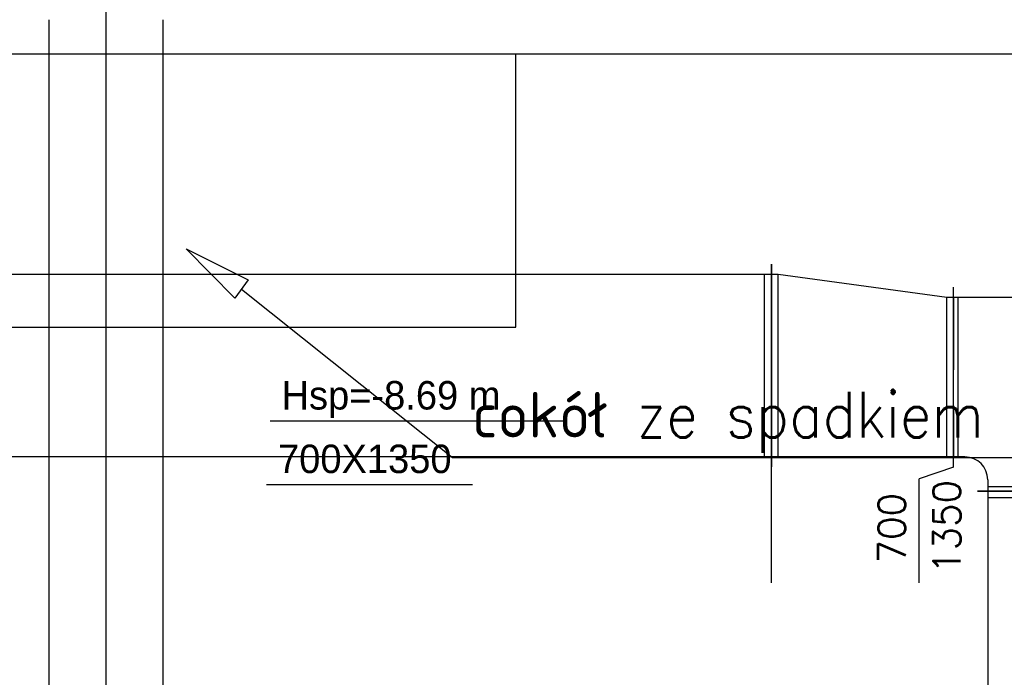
# Model space of a CAD drawing. Header units: centimetres. Extents: x -156440 to 298236, y -263599 to 81430.
# Tile 133 of 170: x 151646 to 155969, y -100569 to -97682. Entities that reach past the tile are written whole.
import ezdxf

# ---------------------------------------------------------------- set-up
doc = ezdxf.new("R2010")
doc.units = ezdxf.units.CM
doc.header["$LTSCALE"] = 50
doc.header["$PDMODE"] = 35
doc.header["$PDSIZE"] = 0.1
for name, pattern in [('01-101 Went PP Poziom -2$0$Przekrój 3a-3a$0$HIDDEN', [9.525, 6.35, -3.175]), ('Kondygnacja -2$0$HIDDEN2', [4.7625, 3.175, -1.5875]), ('Osie rzutów$0$DASHDOT2', [12.7, 6.35, -3.175, 0, -3.175])]:
    doc.linetypes.add(name, pattern=pattern)
doc.layers.get('0').update_dxf_attribs({"color": 8})
doc.layers.get('DEFPOINTS').update_dxf_attribs({"color": 8})
for name, color, linetype in [('01-101 Went PP Poziom -2$0$L_Nawiew', 3, 'Continuous'), ('01-101 Went PP Poziom -2$0$L_wymiary', 2, 'Continuous'), ('bgde-tekst', 7, 'Continuous'), ('Kondygnacja -2$0$ARCH_FUNDAMENTY_IST', 8, 'Continuous'), ('Kondygnacja -2$0$ARCH_INFO_OPISY_IST', 8, 'Continuous'), ('Kondygnacja -2$0$ARCH_KONSTR_POWYŻEJ RZUTU_IST', 8, 'Kondygnacja -2$0$HIDDEN2'), ('Kondygnacja -2$0$ARCH_WIDOK_IST', 8, 'Continuous'), ('Osie rzutów$0$ARCH_INFO_OSIE_IST', 8, 'Osie rzutów$0$DASHDOT2')]:
    doc.layers.add(name, color=color, linetype=linetype)
doc.layers.add('Kondygnacja -2$0$_SP KORYTA', color=8, linetype='Continuous', lineweight=25)
doc.layers.add('Kondygnacja -2$0$ARCH_INFO_WYMIARY', color=8, linetype='Continuous', lineweight=9)
doc.styles.add('01-101 Went PP Poziom -2$0$FDBES', font='simplex.shx')
doc.styles.add('Kondygnacja -2$0$Romans', font='Romans.shx', dxfattribs={"width": 0.7})
doc.styles.add('Kondygnacja -2$0$ROMANS-50-CM', font='romans.shx', dxfattribs={"width": 0.8, "height": 10})
doc.dimstyles.new('Kondygnacja -2$0$Wymiary 1-100', dxfattribs={"dimtxt": 12, "dimasz": 10, "dimexe": 5, "dimexo": 0, "dimgap": 4, "dimtad": 1, "dimrnd": 0.5, "dimzin": 12, "dimdsep": 46, "dimtxsty": 'Kondygnacja -2$0$Romans', "dimblk": 'Kondygnacja -2$0$_Oblique', "dimcen": 10, "dimdle": 10, "dimclrt": 55, "dimazin": 0, "dimtfac": 1, "dimtmove": 1, "dimatfit": 3, "dimfxl": 0, "dimtolj": 1, "dimtzin": 0, "dimarcsym": 0})

# ---------------------------------------------------------------- blocks, each defined once
blk = doc.blocks.new('Osie rzutów')
at = {"layer": 'Osie rzutów$0$ARCH_INFO_OSIE_IST', "ltscale": 10}
blk.add_line((7460, 12510), (7460, 4623.26), dxfattribs=at)
blk = doc.blocks.new('Kondygnacja -2$0$_Oblique')
at = {"color": 0, "linetype": 'ByBlock', "lineweight": -2}
blk.add_line((-0.5, -0.5), (0.5, 0.5), dxfattribs=at)
blk = doc.blocks.new('*D257')
at = {"layer": 'DEFPOINTS', "color": 0}
for p in [(153784.2, 8869), (153784.2, -130294.6), (150079.2, -130541.8)]:
    blk.add_point(p, dxfattribs=at)
at = {"layer": 'Kondygnacja -2$0$ARCH_INFO_WYMIARY', "color": 0, "lineweight": -2}
for p, q in [((150079.2, -130302.6), (150079.2, -130289.6)), ((153784.2, -130286.6), (153784.2, -130299.6)), ((150069.2, -130294.6), (153794.2, -130294.6))]:
    blk.add_line(p, q, dxfattribs=at)
at = {"layer": 'Kondygnacja -2$0$ARCH_INFO_WYMIARY', "color": 0, "lineweight": -2, "xscale": 10, "yscale": 10, "zscale": 10, "rotation": 180}
blk.add_blockref('Kondygnacja -2$0$_Oblique', (150079.2, -130294.6), dxfattribs=at)
at = {"layer": 'Kondygnacja -2$0$ARCH_INFO_WYMIARY', "color": 0, "lineweight": -2, "xscale": 10, "yscale": 10, "zscale": 10}
blk.add_blockref('Kondygnacja -2$0$_Oblique', (153784.2, -130294.6), dxfattribs=at)
at = {"layer": 'Kondygnacja -2$0$ARCH_INFO_WYMIARY', "color": 55, "insert": (151931.7, -130284.6), "char_height": 12, "attachment_point": 5, "style": 'Kondygnacja -2$0$Romans'}
blk.add_mtext('\\A1;3705', dxfattribs=at)
blk = doc.blocks.new('Kondygnacja -2$0$konstukcja stropu -2')
at = {"layer": 'Kondygnacja -2$0$ARCH_KONSTR_POWYŻEJ RZUTU_IST', "ltscale": 10}
for p, q in [((7435, 12155), (7435, 11625)), ((7485, 12155), (7485, 11625))]:
    blk.add_line(p, q, dxfattribs=at)
blk = doc.blocks.new('*U550')
at = {"color": 0, "linetype": 'ByBlock', "lineweight": -2}
for p, q in [((-315, 415), (385, 415)), ((385, 415), (435, 415)), ((-415, -385), (-415, 315)), ((385, -285), (435, -285)), ((-415, -385), (-415, -435)), ((285, -385), (285, -435))]:
    blk.add_line(p, q, dxfattribs=at)
at = {"linetype": 'Continuous', "lineweight": -3}
for p, q in [((415, -285), (415, 415)), ((285, -415), (-415, -415))]:
    blk.add_line(p, q, dxfattribs=at)
at = {"linetype": 'Continuous', "lineweight": -2}
for p, q in [((-415, -435), (-460, -435)), ((285, -435), (-415, -435)), ((330, -435), (285, -435))]:
    blk.add_line(p, q, dxfattribs=at)
at = {"color": 0, "linetype": 'ByBlock', "lineweight": -2, "extrusion": (-8.88178e-16, -2.22045e-16, -1)}
for centre in [(-315, 315), (-315, 315), (385, -385), (385, -385)]:
    blk.add_ellipse(centre, major_axis=(0, 100), ratio=1, start_param=-1.570796, end_param=0, dxfattribs=at)
at = {"layer": '01-101 Went PP Poziom -2$0$L_Nawiew', "linetype": '01-101 Went PP Poziom -2$0$Przekrój 3a-3a$0$HIDDEN', "lineweight": -3}
blk.add_line((435, 415), (435, -285), dxfattribs=at)
blk = doc.blocks.new('*U549')
at = {"linetype": 'Continuous', "lineweight": -2}
for p, q in [((400, 496), (400, 451)), ((400, 451), (400, -349)), ((-400, 350), (-400, 395)), ((-400, -350), (-400, 350)), ((-400, -395), (-400, -350)), ((400, -349), (400, -394))]:
    blk.add_line(p, q, dxfattribs=at)
at = {"color": 0, "linetype": 'ByBlock', "lineweight": -2}
for p, q in [((-370, 350), (370, 451)), ((370, 451), (400, 451)), ((-400, 350), (-370, 350)), ((-400, -350), (-370, -350)), ((-370, -350), (370, -349)), ((370, -349), (400, -349))]:
    blk.add_line(p, q, dxfattribs=at)
at = {"linetype": 'Continuous', "lineweight": -3}
for p, q in [((370, -349), (370, 451)), ((-370, -350), (-370, 350))]:
    blk.add_line(p, q, dxfattribs=at)
blk = doc.blocks.new('*U363')
at = {"linetype": 'Continuous', "lineweight": -2}
for p, q in [((-6862.5, 400), (-6862.5, 445)), ((-6862.5, -400), (-6862.5, 400)), ((-6862.5, -445), (-6862.5, -400))]:
    blk.add_line(p, q, dxfattribs=at)
at = {"color": 0, "linetype": 'ByBlock', "lineweight": -2}
for p, q in [((-6862.5, 400), (6842.5, 400)), ((-6862.5, -400), (6842.5, -400))]:
    blk.add_line(p, q, dxfattribs=at)
at = {"linetype": 'Continuous', "lineweight": -3}
blk.add_line((-6832.5, -400), (-6832.5, 400), dxfattribs=at)
blk = doc.blocks.new('*U558')
at = {"linetype": 'Continuous', "lineweight": -2}
for p, q in [((-800, 395), (-800, 350)), ((800, 350), (800, 395)), ((-800, 350), (-800, -350)), ((800, -350), (800, 350)), ((-800, -350), (-800, -395)), ((800, -395), (800, -350))]:
    blk.add_line(p, q, dxfattribs=at)
at = {"color": 0, "linetype": 'ByBlock', "lineweight": -2}
for p, q in [((800, 350), (-800, 350)), ((-800, -350), (800, -350))]:
    blk.add_line(p, q, dxfattribs=at)
at = {"linetype": 'Continuous', "lineweight": -3}
for p, q in [((-770, 350), (-770, -350)), ((770, 350), (770, -350))]:
    blk.add_line(p, q, dxfattribs=at)
blk = doc.blocks.new('*a642')
at = {"layer": 'bgde-tekst'}
blk.add_line((0, 0), (1300, 0), dxfattribs=at)
blk = doc.blocks.new('*a733')
at = {"layer": 'bgde-tekst'}
blk.add_line((0, 0), (904.2, 0), dxfattribs=at)

msp = doc.modelspace()

# ---------------------------------------------------------------- linework, layer by layer
at = {"layer": '01-101 Went PP Poziom -2$0$L_wymiary'}
for p, q in [((154946.576, -100155.084, -6931.887), (154946.576, -99639.073, -6931.887)), ((155746.576, -99646.577, -7919.887), (155595.186, -99698.276, -6931.887)), ((155595.186, -100155.084, -6931.887), (155595.186, -99698.276, -6931.887))]:
    msp.add_line(p, q, dxfattribs=at)
at = {"layer": 'bgde-tekst'}
for points in [[(152745.666, -99443.405), (152745.666, -99443.405), (152745.666, -99443.405)], [(152730.288, -99722.593), (152730.288, -99722.593), (152730.288, -99722.593)]]:
    msp.add_lwpolyline(points, dxfattribs=at)
at = {"layer": 'Kondygnacja -2$0$ARCH_FUNDAMENTY_IST', "elevation": -3480}
msp.add_lwpolyline([(141474.241, -99031.769), (141824.534, -99031.769), (141824.534, -97831.769), (150224.241, -97831.769), (150224.241, -99031.769), (153824.241, -99031.769), (153824.241, -97831.769), (162224.241, -97831.769), (162224.241, -99031.769), (165824.241, -99031.769), (165824.241, -98231.769)], dxfattribs=at)
at = {"layer": 'Kondygnacja -2$0$ARCH_INFO_OPISY_IST', "elevation": -3480}
msp.add_lwpolyline([(153146.409, -97999.204, 0, 0, 0), (153146.409, -98185.966, 100, 0, 0), (153146.409, -98488.085, 0, 0, 0)], format="xyseb", dxfattribs=at)
at = {"layer": 'Kondygnacja -2$0$ARCH_INFO_OPISY_IST', "ltscale": 0.5, "elevation": -3480}
msp.add_lwpolyline([(152590.95, -98904.979), (152377.654, -98688.174), (152649.736, -98824.082)], close=True, dxfattribs=at)
msp.add_lwpolyline([(152620.343, -98864.531), (153546.514, -99603.632)], dxfattribs=at)
at = {"layer": 'Kondygnacja -2$0$ARCH_INFO_OPISY_IST', "ltscale": 0.5, "extrusion": (0, 1, 0), "elevation": -99603.632}
msp.add_lwpolyline([(-153546.514, -3480), (-156326.594, -3480)], dxfattribs=at)
at = {"layer": 'Kondygnacja -2$0$ARCH_WIDOK_IST'}
msp.add_line((150224.241, -97831.769, -3480), (153824.241, -97831.769, -3480), dxfattribs=at)

# ---------------------------------------------------------------- block references
at = {"layer": '01-101 Went PP Poziom -2$0$L_Nawiew', "linetype": 'Continuous', "extrusion": (-1.22465e-16, -5.04871e-28, -1)}
for name, p in [('*U363', (-148084.076, -99200.577, 7576.816)), ('*U549', (-155346.576, -99251.577, 8019.816))]:
    msp.add_blockref(name, p, dxfattribs=at)
at = {"layer": '01-101 Went PP Poziom -2$0$L_Nawiew', "linetype": 'Continuous', "extrusion": (8.88178e-16, -2.22045e-16, -1)}
msp.add_blockref('*U550', (-156181.576, -99316.577, 8019.887), dxfattribs=at)
at = {"layer": '01-101 Went PP Poziom -2$0$L_Nawiew', "linetype": 'Continuous', "rotation": 270}
msp.add_blockref('*U558', (156246.576, -100551.577, -8019.887), dxfattribs=at)
at = {"layer": 'bgde-tekst'}
for name, p in [('*a642', (152745.666, -99443.405)), ('*a733', (152730.288, -99722.593))]:
    msp.add_blockref(name, p, dxfattribs=at)
at = {"layer": 'Kondygnacja -2$0$_SP KORYTA', "xscale": 10, "yscale": 10, "zscale": 10}
msp.add_blockref('Kondygnacja -2$0$konstukcja stropu -2', (77424.241, -219231.769, -3480), dxfattribs=at)
at = {"layer": 'Osie rzutów$0$ARCH_INFO_OSIE_IST', "xscale": 10, "yscale": 10, "zscale": 10}
msp.add_blockref('Osie rzutów', (77424.241, -219231.769), dxfattribs=at)

# ---------------------------------------------------------------- texts
at = {"layer": '01-101 Went PP Poziom -2$0$L_wymiary', "style": '01-101 Went PP Poziom -2$0$FDBES'}
for s, p in [('1350', (155776.189, -100114.442, -12020.356)), ('700', (155534.945, -100068.728, -12020.356))]:
    msp.add_text(s, height=120, rotation=90, dxfattribs=at).set_placement(p)
at = {"layer": 'bgde-tekst'}
for s, p in [('Hsp=-8.69 m ', (152795.666, -99393.405)), ('700X1350', (152780.288, -99672.593))]:
    msp.add_text(s, height=125, dxfattribs=at).set_placement(p)
at = {"layer": 'Kondygnacja -2$0$ARCH_INFO_OPISY_IST', "insert": (153633.133, -99583.029, -3480), "char_height": 200, "width": 3435.92233, "attachment_point": 7, "style": 'Kondygnacja -2$0$ROMANS-50-CM'}
msp.add_mtext('{\\W0.9;cokół ze spadkiem}', dxfattribs=at)

# ---------------------------------------------------------------- dimensions: what is measured, and where the dimension line sits
at = {"layer": 'Kondygnacja -2$0$ARCH_INFO_WYMIARY'}
dim = msp.add_linear_dim(base=(153784.241, -130294.603, -3480), p1=(150079.241, -130541.769, -3480), p2=(153784.241, 8869, -3480), dimstyle='Kondygnacja -2$0$Wymiary 1-100', dxfattribs=at)
dim.commit()
dim.dimension.update_dxf_attribs({"geometry": '*D257', "text_midpoint": (151931.741, -130284.603, -3480)})

doc.saveas('drawing.dxf')
